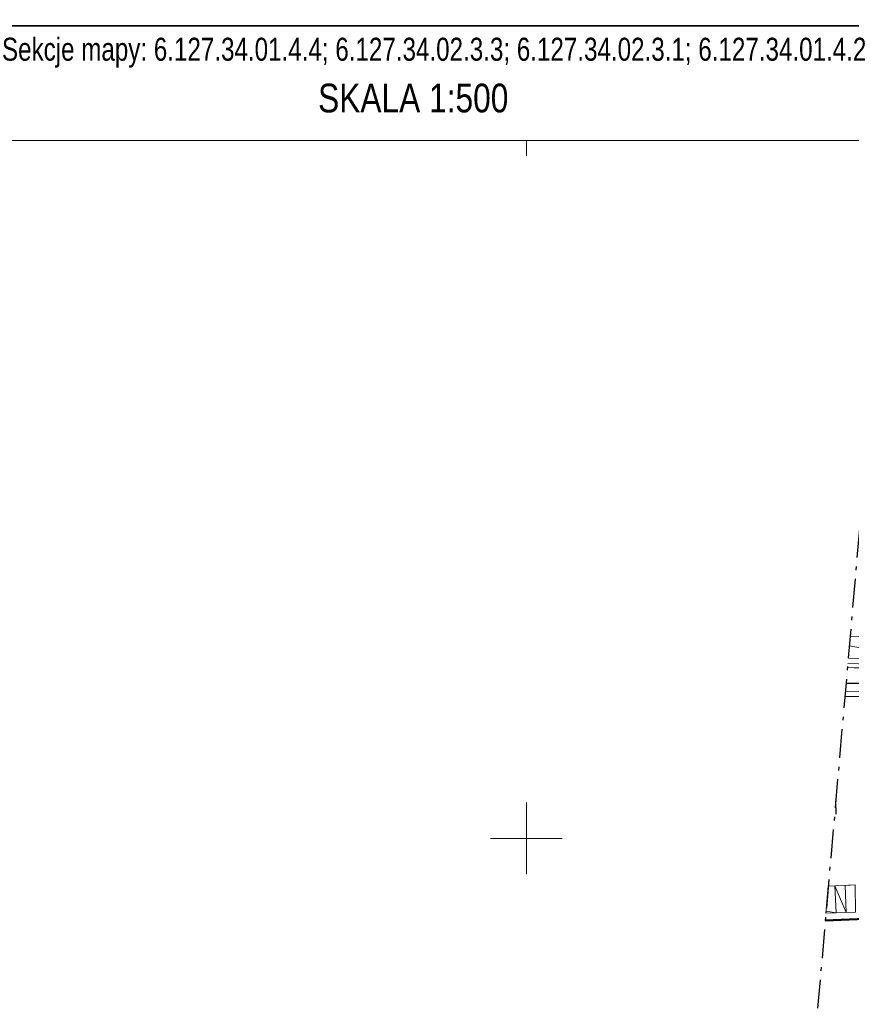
# Model space of a CAD drawing. Header units: metres. Extents: x 6605396 to 6605688, y 5559202 to 5559407.
# Tile 10 of 12: x 6605515 to 6605573, y 5559338 to 5559407. Entities that reach past the tile are written whole.
import ezdxf

# ---------------------------------------------------------------- set-up
doc = ezdxf.new("R2010")
doc.units = ezdxf.units.M
doc.header["$MEASUREMENT"] = 0
for name, pattern in [('1.0_0.5', [1.5, 1, -0.5]), ('1.5_0.5', [2, 1.5, -0.5]), ('212-500', [3.5, 2, -0.625, 0.25, -0.625]), ('219-500', [0]), ('egug-500', [1, 0.5, -0.5])]:
    doc.linetypes.add(name, pattern=pattern)
for name, color, linetype in [('218-kontur użytku gruntowego', 7, 'CONTINUOUS'), ('219-działka ewidencyjna', 7, 'CONTINUOUS'), ('312-budynek ewidencyjny', 7, 'CONTINUOUS'), ('chodnik', 7, 'CONTINUOUS'), ('krawężnik', 7, 'CONTINUOUS'), ('Obszar opracowania', 7, 'CONTINUOUS'), ('ogrodzenie trwałe', 7, 'CONTINUOUS'), ('przewód elektroenergetyczny podziemny', 7, 'CONTINUOUS'), ('przewód elektroenergetyczny podziemny - ob. projektowany', 7, 'CONTINUOUS'), ('przewód telekomunikacyjny podziemny', 7, 'CONTINUOUS'), ('Ramki i opis wydruku', 7, 'CONTINUOUS'), ('schody w ciągu komunikacyjnym', 7, 'CONTINUOUS'), ('Wstawianie ramki sekcyjnej z opisem', 7, 'CONTINUOUS')]:
    doc.layers.add(name, color=color, linetype=linetype)
doc.styles.get("Standard").update_dxf_attribs({"font": 'Working1250.shx', "width": 0.75})
doc.linetypes.add('902-500', pattern='A,3.75,0,[1,ksztalty.shx,S=0.5,R=0,X=0,Y=0],3.75', length=7.5)

msp = doc.modelspace()

# ---------------------------------------------------------------- linework, layer by layer
at = {"layer": '218-kontur użytku gruntowego', "color": 3, "linetype": 'egug-500', "lineweight": 18, "flags": 128}
for points in [[(6605604.3, 5559360.81), (6605572.353, 5559361.895)], [(6605572.353, 5559361.895), (6605604.3, 5559360.81)]]:
    msp.add_lwpolyline(points, dxfattribs=at)
at = {"layer": '219-działka ewidencyjna', "color": 7, "linetype": '219-500', "lineweight": 18, "flags": 128}
msp.add_lwpolyline([(6605572.353, 5559361.895), (6605604.3, 5559360.81)], dxfattribs=at)
at = {"layer": '312-budynek ewidencyjny', "color": 7, "linetype": 'Continuous', "lineweight": 50, "flags": 128}
msp.add_lwpolyline([(6605570.817, 5559344.283), (6605585.9, 5559344.9)], dxfattribs=at)
at = {"layer": 'chodnik', "color": 7, "linetype": '1.0_0.5', "lineweight": 18, "flags": 128}
msp.add_lwpolyline([(6605572.409, 5559362.536), (6605605.36, 5559361.87), (6605601.7, 5559365.45), (6605600.5, 5559363.6), (6605572.542, 5559364.066)], dxfattribs=at)
at = {"layer": 'krawężnik', "color": 7, "linetype": 'Continuous', "lineweight": 25, "flags": 128}
for points in [[(6605572.178, 5559359.891), (6605581.76, 5559359.7)], [(6605571.57, 5559351.69), (6605571.542, 5559352.601)]]:
    msp.add_lwpolyline(points, dxfattribs=at)
at = {"layer": 'Obszar opracowania', "color": 7, "linetype": '212-500', "lineweight": 25, "flags": 128}
msp.add_lwpolyline([(6605574.41, 5559385.49), (6605566.82, 5559298.44), (6605521.47, 5559277.55), (6605522.93, 5559208.52), (6605592.75, 5559210.86), (6605640.73, 5559236.61), (6605668.25, 5559364.32)], close=True, dxfattribs=at)
at = {"layer": 'ogrodzenie trwałe', "color": 7, "linetype": '902-500', "lineweight": 35, "flags": 128}
msp.add_lwpolyline([(6605589.79, 5559359.72), (6605587, 5559360.64), (6605572.258, 5559360.806)], dxfattribs=at)
at = {"layer": 'przewód elektroenergetyczny podziemny', "color": 1, "linetype": 'Continuous', "lineweight": 18, "flags": 128}
msp.add_lwpolyline([(6605572.207, 5559360.227), (6605574.17, 5559360.28)], dxfattribs=at)
at = {"layer": 'przewód elektroenergetyczny podziemny - ob. projektowany', "color": 1, "linetype": '1.5_0.5', "lineweight": 18, "flags": 128}
msp.add_lwpolyline([(6605572.376, 5559362.167), (6605604.99, 5559361.31), (6605606.56, 5559357.19), (6605606.89, 5559352.77), (6605607.87, 5559346.42), (6605607.15, 5559336.38), (6605619.05, 5559335.46), (6605619.54, 5559334.17), (6605613.92, 5559321.94), (6605615.18, 5559317.13), (6605621.42, 5559314.07)], dxfattribs=at)
at = {"layer": 'przewód telekomunikacyjny podziemny', "color": 30, "linetype": 'Continuous', "lineweight": 18, "flags": 128}
msp.add_lwpolyline([(6605572.484, 5559363.402), (6605605.87, 5559357.58)], dxfattribs=at)
at = {"layer": 'Ramki i opis wydruku', "color": 7, "linetype": 'Continuous', "lineweight": 13, "flags": 128}
for points in [[(6605396.12, 5559398.58), (6605688.12, 5559398.58), (6605688.12, 5559406.58), (6605396.12, 5559406.58)], [(6605396.17, 5559201.63), (6605688.07, 5559201.63), (6605688.07, 5559406.53), (6605396.17, 5559406.53)], [(6605396.17, 5559201.58), (6605688.07, 5559201.58), (6605688.07, 5559398.58), (6605396.17, 5559398.58)]]:
    msp.add_lwpolyline(points, close=True, dxfattribs=at)
at = {"layer": 'schody w ciągu komunikacyjnym', "color": 7, "linetype": 'Continuous', "lineweight": 18, "flags": 128}
msp.add_lwpolyline([(6605572.89, 5559346.76), (6605572.92, 5559344.86), (6605572.92, 5559344.86), (6605570.861, 5559344.786), (6605571.026, 5559346.674), (6605572.89, 5559346.76), (6605572.19, 5559346.73), (6605572.28, 5559344.84), (6605571.49, 5559346.7), (6605571.58, 5559344.81), (6605570.873, 5559344.928), (6605570.88, 5559344.79)], dxfattribs=at)
at = {"layer": 'Wstawianie ramki sekcyjnej z opisem', "color": 7, "linetype": 'Continuous', "lineweight": 13, "flags": 128}
for points in [[(6605550, 5559397.5), (6605550, 5559398.58)], [(6605550, 5559347.5), (6605550, 5559352.5)], [(6605547.5, 5559350), (6605552.5, 5559350)]]:
    msp.add_lwpolyline(points, dxfattribs=at)

# ---------------------------------------------------------------- texts
at = {"layer": 'Ramki i opis wydruku', "color": 7, "linetype": 'Continuous', "lineweight": 13, "attachment_point": 8, "line_spacing_factor": 0.6}
for s, insert, char_height in [('\\fArial|b0|i0|c238238|p39;\\H1x;\\W0.79;Sekcje mapy: 6.127.34.01.4.4; 6.127.34.02.3.3; 6.127.34.02.3.1; 6.127.34.01.4.2', (6605542.12, 5559403.646667), 1.6), ('\\fArial|b0|i0|c238238|p39;\\H1x;\\W0.79;SKALA 1:500', (6605542.12, 5559400.503333), 2)]:
    msp.add_mtext(s, dxfattribs=dict(at, insert=insert, char_height=char_height))

doc.saveas('drawing.dxf')
